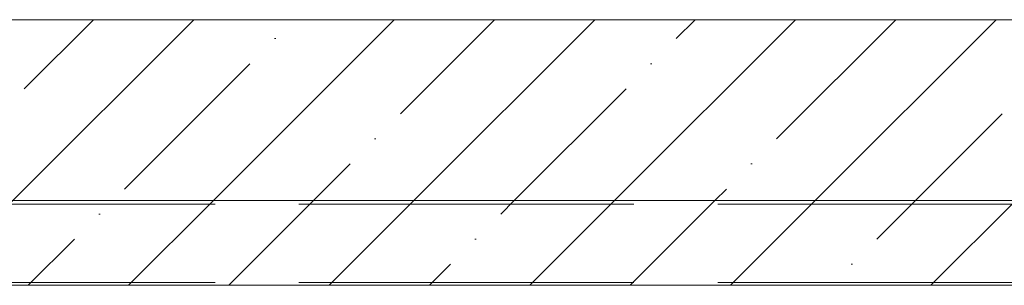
# Paper-space layout 'Layout1' of a CAD drawing. Extents: x -2 to 1033, y -36 to 596.
# Tile 73 of 181: x 687.97 to 696.79, y 446.08 to 448.46. Entities that reach past the tile are written whole.
import ezdxf

# ---------------------------------------------------------------- set-up
doc = ezdxf.new("R2010")
doc.units = 0
doc.linetypes.add('ACAD_ISO02W100', pattern=[15, 12, -3])
doc.layers.add('SS_2.ET-HALA_TaO-VESTAVBA_A1÷B2-PODLAHA', color=9, linetype='CONTINUOUS', lineweight=5)
pattern_1 = [(45, (501.6704, 325.2604), (-0.8980256, 0.8980256), []), (45, (502.5684, 325.2604), (-0.8980256, 0.8980256), [1.5875, -0.3175, 0, -0.3175])]

psp = doc.layouts.get("Layout1")

# ---------------------------------------------------------------- hatches: boundary and pattern name
at = {"layer": 'SS_2.ET-HALA_TaO-VESTAVBA_A1÷B2-PODLAHA'}
h = psp.add_hatch(dxfattribs=at)
h.set_pattern_fill('ANSI35', color=9, scale=0.2, style=0)
h.set_pattern_definition(pattern_1)
h.paths.add_polyline_path([(708.4704, 448.4604), (591.6704, 448.4604), (591.6704, 446.8404), (708.4704, 446.8404)], flags=0)
h = psp.add_hatch(dxfattribs=at)
h.set_pattern_fill('ANSI35', color=9, scale=0.2, style=0)
h.set_pattern_definition(pattern_1)
h.paths.add_polyline_path([(591.6704, 446.8404), (591.6704, 446.0819), (708.4704, 446.0819), (708.4704, 446.8404)], flags=0)

# ---------------------------------------------------------------- linework, layer by layer
at = {"layer": 'SS_2.ET-HALA_TaO-VESTAVBA_A1÷B2-PODLAHA', "color": 9, "linetype": 'Continuous', "ltscale": 0.25}
for p, q in [((708.4704, 448.4604), (591.6704, 448.4604)), ((708.4704, 446.8404), (591.6704, 446.8404)), ((708.4704, 446.0819), (591.6704, 446.0819))]:
    psp.add_line(p, q, dxfattribs=at)
at = {"layer": 'SS_2.ET-HALA_TaO-VESTAVBA_A1÷B2-PODLAHA', "color": 9, "linetype": 'ACAD_ISO02W100', "ltscale": 0.25}
for p, q in [((708.4704, 446.8075), (591.6704, 446.8075)), ((708.4704, 446.1062), (591.6704, 446.1062))]:
    psp.add_line(p, q, dxfattribs=at)

doc.saveas('drawing.dxf')
